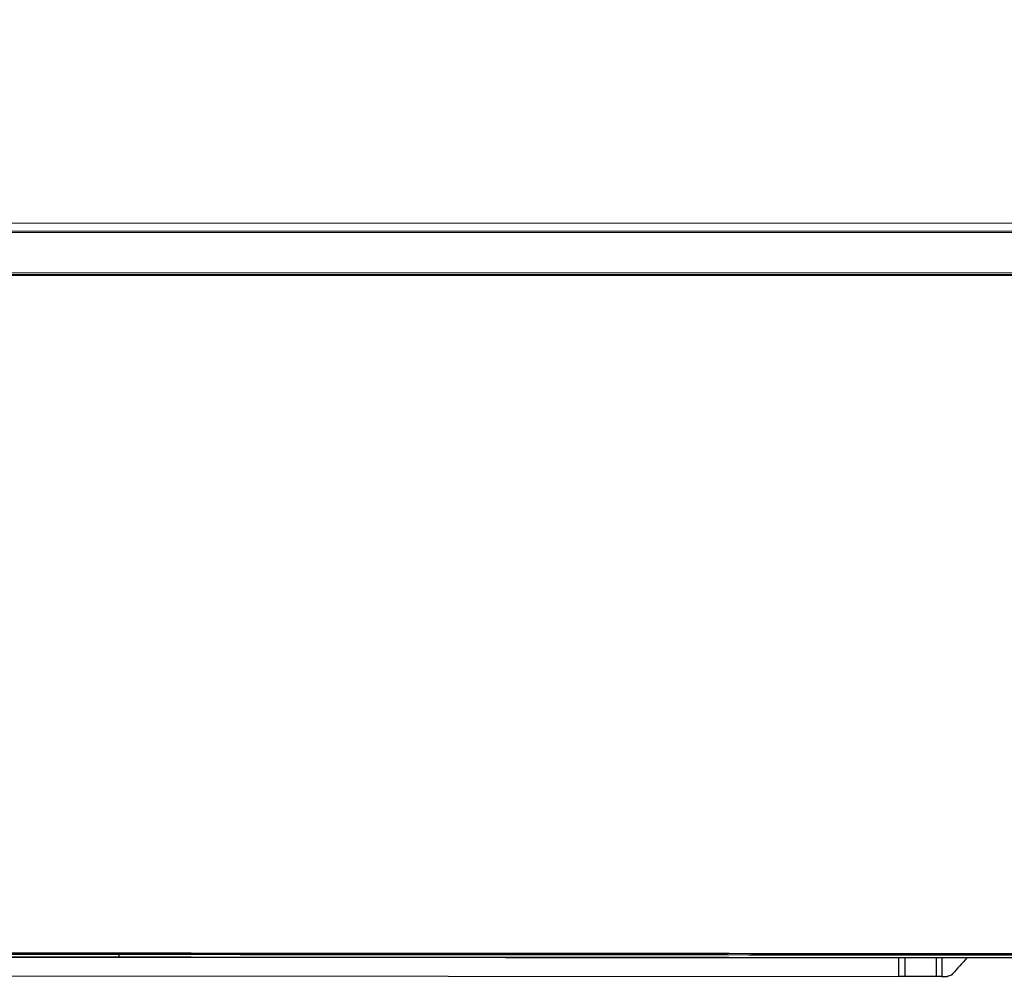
# Model space of a CAD drawing. Header units: millimetres. Extents: x -424979 to 718034, y -72486 to 344972.
# Tile 73 of 256: x 369223 to 369855, y 40235 to 40851. Entities that reach past the tile are written whole.
import ezdxf
from ezdxf import colors
from ezdxf.entities.mleader import LeaderData, LeaderLine
from ezdxf.math import Vec2, Vec3
from ezdxf.xclip import XClip

# ---------------------------------------------------------------- set-up
doc = ezdxf.new("R2010")
doc.units = ezdxf.units.MM
doc.header["$MEASUREMENT"] = 0
doc.header["$XCLIPFRAME"] = 0
doc.layers.add('0100_001_6_0_Nr_pióra__1', color=7, linetype='Continuous', lineweight=13)
doc.layers.add('IS_KLIM Opis_Średnice', color=7, linetype='Continuous', lineweight=9)
doc.layers.add('IS_KLIM_urządzenia', color=3, linetype='Continuous')
doc.layers.add('Rysunki i obrazki', color=7, linetype='Continuous')
picture_1 = doc.add_image_def('image6.tif', size_in_pixel=(4960, 3507))

# ---------------------------------------------------------------- blocks, each defined once
blk = doc.blocks.new('Rysunek_6_6', base_point=(-286891.41, 45461))
at = {"layer": '0100_001_6_0_Nr_pióra__1', "color": 7, "lineweight": 13}
image = blk.add_image(picture_1, insert=(-308193.9, 31055.98), size_in_units=(41994.67, 29692.6), rotation=-1.195405, dxfattribs=at)
image.set_boundary_path([(-0.5, -0.5), (4959.5, 3506.5)])
blk = doc.blocks.new('G$CFEA986A8')
at = {"layer": 'IS_KLIM_urządzenia', "linetype": 'Continuous'}
for p, q in [((553.81, 201.26), (562.34, 201.26)), ((562.34, 196.29), (562.34, 201.26)), ((562.34, 201.26), (563.89, 201.26)), ((563.89, 201.26), (563.89, 196.29)), ((902.57, 201.14), (563.89, 201.26)), ((772.5, 196.17), (772.5, 196.12)), ((772.5, 195.46), (772.5, 196.12)), ((772.5, 195.01), (772.5, 195.46)), ((46.52, 13.96), (921.55, 13.84)), ((48.58, 13.7), (919.48, 13.58)), ((919.48, 13.06), (48.58, 13.18)), ((58.73, 0), (909.33, -0.12)), ((58.74, 2.46), (909.33, 2.34)), ((909.33, 1.87), (58.74, 1.98))]:
    blk.add_line(p, q, dxfattribs=at)
for points, knots in [([(545.7, 196.29), (545.7, 196.29), (545.7, 196.29), (546.97, 197.72), (548.25, 199.16), (549.52, 200.59)], [0, 0, 0, 0, 0.000133, 0.000133, 1, 1, 1, 1]), ([(549.52, 200.59), (549.52, 200.59), (549.52, 200.59), (549.67, 200.76), (549.84, 200.9), (550.24, 201.12), (550.45, 201.19), (550.79, 201.25), (550.9, 201.26), (551.01, 201.26)], [0, 0, 0, 0, 0.000385, 0.000385, 0.399729, 0.399729, 0.799094, 0.799094, 1, 1, 1, 1]), ([(552.42, 201.26), (552.3, 201.26), (552.18, 201.26), (551.71, 201.26), (551.36, 201.26), (551.01, 201.26)], [0, 0, 0, 0, 0.251852, 0.251852, 1, 1, 1, 1]), ([(448.64, 195.58), (499.41, 195.58), (550.18, 195.58), (761.2, 195.46), (766.85, 195.46), (772.5, 195.46)], [0, 0, 0, 0, 0.899861, 0.899861, 1, 1, 1, 1]), ([(921.53, 196.12), (921.36, 196.12), (921.19, 196.12), (919.69, 196.12), (918.36, 196.12), (911.69, 196.12), (906.36, 196.12), (879.69, 196.12), (858.36, 196.12), (815.52, 196.12), (794.01, 196.12), (772.5, 196.12)], [0, 0, 0, 0, 0.003355, 0.003355, 0.030195, 0.030195, 0.137556, 0.137556, 0.566999, 0.566999, 1, 1, 1, 1]), ([(772.5, 195.46), (778.46, 195.46), (784.43, 195.46), (834.1, 195.46), (877.81, 195.46), (921.53, 195.46)], [0, 0, 0, 0, 0.120088, 0.120088, 1, 1, 1, 1]), ([(917.32, 195.01), (917.22, 195.01), (917.12, 195.01), (911.69, 195.01), (906.36, 195.01), (879.69, 195.01), (858.36, 195.01), (815.52, 195.01), (794.01, 195.01), (772.5, 195.01)], [0, 0, 0, 0, 0.002026, 0.002026, 0.112505, 0.112505, 0.554422, 0.554422, 1, 1, 1, 1])]:
    blk.add_open_spline(points, degree=3, knots=knots, dxfattribs=at)
for points in [[(552.42, 196.29), (552.42, 197.95), (552.42, 199.6), (552.42, 201.26)], [(552.42, 201.26), (552.88, 201.26), (553.35, 201.26), (553.81, 201.26)], [(553.81, 201.26), (553.81, 199.6), (553.81, 197.95), (553.81, 196.29)], [(448.64, 196.29), (505.06, 196.29), (561.48, 196.29), (772.5, 196.17)], [(772.5, 196.12), (561.48, 196.24), (505.06, 196.24), (448.64, 196.24)], [(772.5, 195.01), (561.48, 195.13), (505.06, 195.13), (448.64, 195.13)], [(772.5, 196.17), (822.17, 196.17), (871.85, 196.17), (921.53, 196.17)]]:
    blk.add_open_spline(points, degree=3, dxfattribs=at)

msp = doc.modelspace()

# ---------------------------------------------------------------- block references
at = {"layer": 'Rysunki i obrazki', "color": 151, "linetype": 'Continuous', "lineweight": 20, "true_color": 0x80c2ff}
ref = msp.add_blockref('Rysunek_6_6', (361669.9, 45461), dxfattribs=at)
XClip(ref).set_block_clipping_path([(-308193.8982892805, 31055.984616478), (-266208.371343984, 30179.8821280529), (-265588.9174272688, 59866.0198290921), (-307574.4443725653, 60742.1223175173)])

# ---------------------------------------------------------------- next in the draw order: leaders
at = {"layer": 'IS_KLIM Opis_Średnice', "ltscale": 30}
ml = msp.add_multileader_mtext('Standard', dxfattribs=at)
ml.set_content('{\\fArial|b0|i0|c238|p0;\\C7;Odprowadzenie skroplin (przewód tłoczny) od klimatyzatora zastosować pompkę skroplin. W związku z brakiem w pobliżu istenijącego pionu kanalizacyji sanitarnej skropliny z klimatyzacji zaleca się odprowadzić na zewnątrz budynku. W tym celu należy zamontować rurę odpływową, która skieruje wodę do rynny lub specjalnego zbiornika. Należy pamiętać o regularnym opróżnianiu zbiornika, aby zapobiec jego przepełnieniu. Ustalić bezpośrednio z Inwestrem podczas  robót budowlanych.  }', color=256)
ml.set_leader_properties()
ml.build(insert=Vec2(0, 0))
ml.multileader.update_dxf_attribs({"text_left_attachment_type": 6, "text_right_attachment_type": 6, "dogleg_length": 0.36})
ctx = ml.context
ctx.base_point, ctx.char_height, ctx.plane_origin, ctx.plane_y_axis = Vec3(364434.53, 36031.62), 250, Vec3(368533.58, 52396.37), Vec3(0, -1)
ctx.left_attachment, ctx.right_attachment = 6, 6
notes = []
notes.append((ctx, [(0, (1, 1, 0), (375426.78, 36031.62), (-1, 0), 0.36, [(1, [(378392.56, 40720.36), (370462.17, 40838.15)], 256, [])])]))
ctx.mtext.insert, ctx.mtext.width, ctx.mtext.flow_direction = Vec3(364436.53, 36355.12), 11099.9713, 5
ctx.mtext.has_bg_fill, ctx.mtext.bg_color, ctx.mtext.bg_scale_factor, ctx.mtext.bg_transparency, ctx.mtext.use_window_bg_color = 1, -939524096, 1.5, 0, 1
for ctx, leaders in notes:
    for number, flags, end, landing, length, lines in leaders:
        leader = LeaderData()
        leader.index, (leader.has_last_leader_line, leader.has_dogleg_vector, leader.attachment_direction) = number, flags
        leader.last_leader_point, leader.dogleg_vector, leader.dogleg_length = Vec3(end), Vec3(landing), length
        for number, points, colour, breaks in lines:
            line = LeaderLine()
            line.index, line.vertices, line.color, line.breaks = number, Vec3.list(points), colors.encode_raw_color(colour), breaks
            leader.lines.append(line)
        ctx.leaders.append(leader)

# ---------------------------------------------------------------- next in the draw order: block references
at = {"layer": 'IS_KLIM_urządzenia', "xscale": 2.4, "yscale": 2.4, "zscale": 2.4, "rotation": 179.9922287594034}
msp.add_blockref('G$CFEA986A8', (371140.27, 40720.06), dxfattribs=at)

doc.saveas('drawing.dxf')
